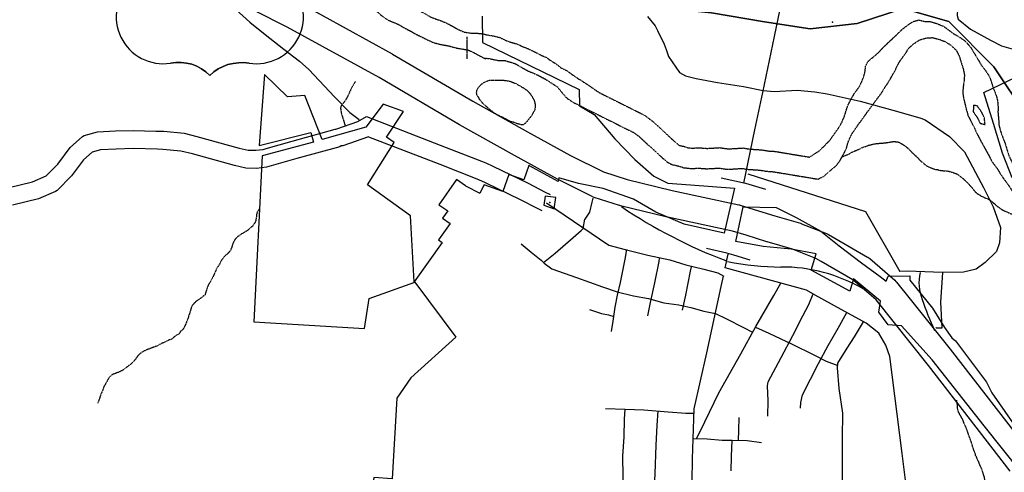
# Model space of a CAD drawing. Header units: feet. Extents: x -1605449 to -1594075, y -1717250 to -1708479.
# Tile 38 of 97: x -1599189 to -1598282, y -1714390 to -1713973. Entities that reach past the tile are written whole.
import ezdxf

# ---------------------------------------------------------------- set-up
doc = ezdxf.new("R2010")
doc.units = ezdxf.units.FT
doc.header["$MEASUREMENT"] = 0
doc.linetypes.add('rr2', pattern=[0])
doc.linetypes.add('stream', pattern=[1.4, 0.7, -0.1, 0.1, -0.1, 0.1, -0.1, 0.1, -0.1])
for name, color, linetype in [('61', 7, 'Continuous'), ('62', 7, 'Continuous'), ('INCORPORATED', 4, 'Continuous'), ('RAILROAD', 1, 'rr2'), ('RAMPS', 7, 'Continuous'), ('RT-MKR', 7, 'Continuous'), ('STATE_FEDERAL-RT', 2, 'Continuous'), ('STREET-RURAL', 14, 'Continuous'), ('STREET-URBAN', 15, 'Continuous'), ('TWP-RD', 6, 'Continuous'), ('WATERWAY', 14, 'stream')]:
    doc.layers.add(name, color=color, linetype=linetype)

# ---------------------------------------------------------------- blocks, each defined once
blk = doc.blocks.new('US2  _')
at = {"layer": '61', "color": 0, "linetype": 'Continuous'}
blk.add_lwpolyline([(-564.7, 887.9), (-873.8, 578.8), (-873.9, 578.7, -0.432186), (-706.6, -9.8), (-706.3, -10.1, 0.738096), (-328.5, -789.2), (-328.4, -790, -0.260744), (49.1, -908), (49.8, -907.9, -0.243707), (427.4, -789.9), (427.6, -789.2, 0.738096), (805.3, -10.1), (805.6, -9.8, -0.432186), (972.9, 578.7), (972.8, 578.8), (663.7, 887.9), (663.3, 888.5, -0.346154), (50, 888.5), (49, 888.5, -0.346154), (-564.2, 888.5)], format="xyb", close=True, dxfattribs=at)
at = {"layer": '61', "color": 0}
blk.add_point((56.9, 82.1), dxfattribs=at)
at = {"layer": '62', "color": 0, "linetype": 'Continuous'}
for p, q in [((-564.7, 887.9), (-873.8, 578.8)), ((972.8, 578.8), (663.7, 887.9))]:
    blk.add_line(p, q, dxfattribs=at)
for centre, radius, start, end in [((-257.6, 1278.3), 496, 231.81301, 308.18697), ((356.6, 1278.3), 496, 231.81301, 308.18697), ((-1067.1, 205.8), 420, 329.11751, 62.61081), ((1166.1, 205.8), 420, 117.38919, 210.88249), ((-397.3, -341.4), 453, 133.00455, 278.72816), ((496.3, -341.4), 453, 261.27184, 46.99545), ((-245, -1186.3), 405, 43.41772, 101.87423), ((352.5, -1213.3), 430, 79.96126, 134.74679)]:
    blk.add_arc(centre, radius, start, end, dxfattribs=at)

msp = doc.modelspace()

# ---------------------------------------------------------------- linework, layer by layer
at = {"layer": 'INCORPORATED'}
for p, q in [((-1598778.51, -1714126), (-1598765.06, -1714132.65)), ((-1598787.4, -1714265.35), (-1598828.88, -1714302.89))]:
    msp.add_line(p, q, dxfattribs=at)
at = {"layer": 'INCORPORATED', "flags": 128}
for points in [[(-1598762.94, -1713969.59), (-1598762.78, -1713993.93), (-1598673.61, -1714037.03), (-1598673.52, -1714052.2), (-1598659.98, -1714060.12), (-1598640.86, -1714082.67), (-1598622.6, -1714101.72), (-1598605.02, -1714116.95), (-1598592, -1714123.53), (-1598571.34, -1714125.07), (-1598530.53, -1714128.17), (-1598540.05, -1714169.53), (-1598576.94, -1714161.28), (-1598603.15, -1714150.12), (-1598623.54, -1714138.24), (-1598651.73, -1714128.26), (-1598674.4, -1714123.9), (-1598692.58, -1714118.52), (-1598693.03, -1714122.1), (-1598693.03, -1714122.1), (-1598719.96, -1714107.08), (-1598719.96, -1714107.08), (-1598724.78, -1714120.55), (-1598724.78, -1714120.55), (-1598738.51, -1714115.63), (-1598738.51, -1714115.63), (-1598744.13, -1714131.32), (-1598744.13, -1714131.32), (-1598761.36, -1714125.15), (-1598761.36, -1714125.15), (-1598765.06, -1714132.65)], [(-1598274.85, -1714118.53), (-1598283.73, -1714095.77), (-1598292.05, -1714068.58), (-1598301.17, -1714039.78), (-1598301.17, -1714039.78), (-1598249.28, -1714015.04)], [(-1598778.51, -1714126), (-1598778.51, -1714126), (-1598786.69, -1714120.25), (-1598786.69, -1714120.25), (-1598802.89, -1714143.32), (-1598802.89, -1714143.32), (-1598794.71, -1714149.07), (-1598794.71, -1714149.07), (-1598799.5, -1714155.89), (-1598799.5, -1714155.89), (-1598792.68, -1714160.68), (-1598792.68, -1714160.68), (-1598803.21, -1714175.68), (-1598803.21, -1714175.68), (-1598799.8, -1714178.08), (-1598799.8, -1714178.08), (-1598825.58, -1714214.54), (-1598829.05, -1714153.58), (-1598868.68, -1714125.16), (-1598844.06, -1714086), (-1598851.08, -1714081.04), (-1598835.48, -1714057.26), (-1598854.18, -1714050.68), (-1598870.35, -1714071.99), (-1598910.36, -1714083.1), (-1598910.36, -1714083.1), (-1598926.3, -1714042.67), (-1598942.44, -1714043.95), (-1598963.38, -1714023.24), (-1598968.47, -1714088.8), (-1598920.93, -1714076.65), (-1598918.41, -1714085.79), (-1598965.6, -1714098.18), (-1598965.6, -1714098.18), (-1598973.21, -1714251.22), (-1598973.21, -1714251.22), (-1598871.52, -1714257.56), (-1598867.03, -1714229.86), (-1598825.15, -1714214.73), (-1598825.15, -1714214.73), (-1598787.4, -1714265.35)], [(-1598233.16, -1714431.96), (-1598300.59, -1714347.36), (-1598348.53, -1714286.3), (-1598348.53, -1714286.3), (-1598376.74, -1714254.96), (-1598376.74, -1714254.96), (-1598389.22, -1714254.17), (-1598389.22, -1714254.17), (-1598397.76, -1714242.35), (-1598397.76, -1714242.35), (-1598396.22, -1714232.27), (-1598421.19, -1714211.69), (-1598424.47, -1714223.08), (-1598460.17, -1714203.59), (-1598455.57, -1714188.7), (-1598478.57, -1714184.32), (-1598504.18, -1714181.91), (-1598529.56, -1714177.31), (-1598522.73, -1714145.22), (-1598522.73, -1714145.22), (-1598492.23, -1714146.02), (-1598473.85, -1714155.25), (-1598451.29, -1714167.62), (-1598434.38, -1714181.19), (-1598413.8, -1714196.91), (-1598396.56, -1714209.47), (-1598391.04, -1714213.77), (-1598391.04, -1714213.77), (-1598389.07, -1714209.26), (-1598369.15, -1714208.81), (-1598369.15, -1714208.81), (-1598369.23, -1714213.04), (-1598348.31, -1714238.87), (-1598337.29, -1714256.65), (-1598330.36, -1714266.18), (-1598330.36, -1714266.18), (-1598327.04, -1714268.86), (-1598298.58, -1714306.91), (-1598293.6, -1714316.72), (-1598274.49, -1714344.02)], [(-1598828.88, -1714302.89), (-1598828.88, -1714302.89), (-1598841.61, -1714321.64), (-1598841.61, -1714321.64), (-1598845.9, -1714396.22), (-1598845.9, -1714396.22), (-1598862.92, -1714394.8), (-1598869.96, -1714438.17), (-1598869.96, -1714438.17), (-1598863.29, -1714438.31), (-1598852.72, -1714444.76), (-1598853.08, -1714465.19), (-1598853.08, -1714465.19), (-1598855.62, -1714538.56), (-1598826.32, -1714538.54), (-1598822.14, -1714461.15), (-1598806.04, -1714452.88), (-1598805.32, -1714462.04), (-1598791.34, -1714461.45), (-1598788.18, -1714541.81)]]:
    msp.add_lwpolyline(points, dxfattribs=at)
msp.add_lwpolyline([(-1598706.12, -1714143.82), (-1598696.65, -1714147.24), (-1598696.65, -1714147.24), (-1598695.34, -1714136.74), (-1598695.34, -1714136.74), (-1598705.07, -1714135.46), (-1598705.07, -1714135.46), (-1598706.12, -1714143.82)], close=True, dxfattribs=at)
at = {"layer": 'INCORPORATED', "color": 1}
msp.add_point((-1598700.86, -1714141.35), dxfattribs=at)
at = {"layer": 'RAILROAD', "ltscale": 0.333, "flags": 128}
for points in [[(-1596355.9, -1716922.27), (-1596368.94, -1716765.51), (-1596378.43, -1716720.27), (-1596387.42, -1716678.38), (-1596386.76, -1716633.64), (-1596363.27, -1716591.24), (-1596323.8, -1716548.51), (-1596289.5, -1716504.11), (-1596273.84, -1716462.38), (-1596268.35, -1716420.65), (-1596266.01, -1716378.08), (-1596265.85, -1716335.85), (-1596278.67, -1716294.12), (-1596298.49, -1716251.39), (-1596329.63, -1716206.82), (-1596359.28, -1716163.09), (-1596388.75, -1716120.69), (-1596412.57, -1716074.95), (-1596441.55, -1716031.05), (-1596467.03, -1715989.32), (-1596498.17, -1715943.92), (-1596522.65, -1715901.85), (-1596549.8, -1715859.96), (-1596582.27, -1715818.23), (-1596606.26, -1715774.16), (-1596634.07, -1715730.93), (-1596665.38, -1715687.36), (-1596708.84, -1715654.98), (-1596751.81, -1715634.78), (-1596801.41, -1715622.04), (-1596801.42, -1715622.04), (-1596812.06, -1715619.37), (-1596854.41, -1715609.68), (-1596896.33, -1715596.16), (-1596938.41, -1715580.29), (-1596980.82, -1715556.41), (-1597023.4, -1715535.36), (-1597065.48, -1715511.99), (-1597110.06, -1715488.77), (-1597151.81, -1715461.72), (-1597194.05, -1715439.17), (-1597237.13, -1715420.97), (-1597280.05, -1715395.76), (-1597322.29, -1715373.71), (-1597366.71, -1715348.32), (-1597409.12, -1715314.26), (-1597451.86, -1715278.51), (-1597489.27, -1715235.76), (-1597517.82, -1715193.85), (-1597542.21, -1715150.76), (-1597563.24, -1715106.84), (-1597582.45, -1715061.91), (-1597608.66, -1715018.82), (-1597636.05, -1714976.74), (-1597678.46, -1714937.33), (-1597721.71, -1714914.95), (-1597765.62, -1714887.73), (-1597810.04, -1714866.01), (-1597856.62, -1714834.12), (-1597899.37, -1714790.86), (-1597918.74, -1714747.95), (-1597934.1, -1714706.2), (-1597957.48, -1714663.44), (-1597977.68, -1714620.86), (-1597995.21, -1714577.27), (-1598016.42, -1714532.68), (-1598036.29, -1714488.59), (-1598057.16, -1714446.67), (-1598077.21, -1714401.91), (-1598099.24, -1714359.16), (-1598117.11, -1714316.24), (-1598135.81, -1714273.99), (-1598155.68, -1714230.74), (-1598176.56, -1714188.82), (-1598205.77, -1714146.06), (-1598229.82, -1714103.48), (-1598262.05, -1714060.9), (-1598291.77, -1714016.31), (-1598333.18, -1713974.56), (-1598375.42, -1713962.36), (-1598417.67, -1713976.39), (-1598460.92, -1713981.06), (-1598503, -1713974.72), (-1598551.92, -1713966.54), (-1598597.84, -1713961.86), (-1598640.59, -1713952.51), (-1598682.33, -1713938.98), (-1598724.08, -1713928.29), (-1598767.99, -1713909.42), (-1598811.74, -1713890.55), (-1598855.32, -1713850.64), (-1598887.71, -1713806.71), (-1598921.45, -1713763.46), (-1598953.34, -1713720.87), (-1598990.24, -1713676.28), (-1599019.3, -1713633.7), (-1599050.86, -1713589.61), (-1599071.56, -1713546.37), (-1599071.56, -1713546.37), (-1599095.08, -1713503.22), (-1599111.45, -1713460.75), (-1599130.67, -1713409.63), (-1599149.89, -1713367.33), (-1599166.59, -1713323.7), (-1599179.29, -1713281.4), (-1599215.22, -1713235.93), (-1599263.18, -1713191.97), (-1599306.46, -1713150), (-1599336.7, -1713106.87), (-1599364.6, -1713064.74), (-1599382.15, -1713015.27), (-1599401.37, -1712972.31), (-1599418.08, -1712927.51), (-1599441.47, -1712884.38), (-1599465.03, -1712839.91), (-1599494.94, -1712791.95), (-1599515.66, -1712749.65), (-1599538.39, -1712706.02), (-1599565.29, -1712663.55), (-1599581.83, -1712620.42), (-1599595.7, -1712577.79), (-1599606.9, -1712535.49), (-1599623.6, -1712492.52), (-1599637.14, -1712446.56), (-1599647.17, -1712402.76), (-1599658.53, -1712355.97), (-1599670.39, -1712310.17), (-1599686.1, -1712266.87), (-1599696.12, -1712223.91), (-1599714, -1712180.77), (-1599724.7, -1712137.48), (-1599744.13, -1712099.77), (-1599744.13, -1712099.77), (-1599756.82, -1712070.75), (-1599770.36, -1712028.56), (-1599777.88, -1711985.86), (-1599786.71, -1711941.67), (-1599794.55, -1711894.81), (-1599798.05, -1711851.45), (-1599802.88, -1711806.08), (-1599808.89, -1711763.06), (-1599815.89, -1711721.36), (-1599823.89, -1711677.33), (-1599836.23, -1711633.64), (-1599840.9, -1711591.28), (-1599844.9, -1711548.92), (-1599855.24, -1711506.89), (-1599873.41, -1711461.03), (-1599897.58, -1711418.5), (-1599930.76, -1711372.14), (-1599962.44, -1711328.44), (-1599995.95, -1711284.58), (-1600028.13, -1711240.05), (-1600063.48, -1711196.69), (-1600097.32, -1711153.5), (-1600134.5, -1711107.97), (-1600168.68, -1711064.44), (-1600201.86, -1711021.41), (-1600235.87, -1710979.22), (-1600263.21, -1710931.52), (-1600289.05, -1710887.33), (-1600305.23, -1710842.97), (-1600322.57, -1710799.1), (-1600337.4, -1710757.41), (-1600341.74, -1710712.21), (-1600355.08, -1710668.35), (-1600365.25, -1710625.16), (-1600373.08, -1710582.13), (-1600381.75, -1710540.44), (-1600390.26, -1710498.41), (-1600400.59, -1710452.38), (-1600415.1, -1710407.02), (-1600430.6, -1710365.32), (-1600449.28, -1710323.46), (-1600476.12, -1710280.77), (-1600768.54, -1709770.43), (-1600768.54, -1709770.43), (-1600861.62, -1709602.94), (-1600888.56, -1709560.2), (-1600915.16, -1709517.13), (-1600938.94, -1709474.55), (-1600969.04, -1709426.3), (-1600989.82, -1709381.9), (-1601012.6, -1709335.98), (-1601038.21, -1709292.58), (-1601079.28, -1709249.17), (-1601123.35, -1709219.62), (-1601165.42, -1709194.58), (-1601185.7, -1709183.06)], [(-1599071.56, -1713546.37), (-1599050.86, -1713589.61), (-1599019.3, -1713633.7), (-1598990.24, -1713676.28), (-1598953.34, -1713720.87), (-1598921.45, -1713763.46), (-1598887.71, -1713806.71), (-1598855.32, -1713850.64), (-1598811.74, -1713890.55), (-1598767.99, -1713909.42), (-1598724.08, -1713928.29), (-1598682.33, -1713938.98), (-1598640.59, -1713952.51), (-1598597.84, -1713961.86), (-1598551.92, -1713966.54), (-1598503, -1713974.72), (-1598460.92, -1713981.06), (-1598417.67, -1713976.39), (-1598375.42, -1713962.36), (-1598333.18, -1713974.56), (-1598291.77, -1714016.31), (-1598262.05, -1714060.9), (-1598229.82, -1714103.48), (-1598205.77, -1714146.06), (-1598176.56, -1714188.82), (-1598155.68, -1714230.74), (-1598135.81, -1714273.99), (-1598117.11, -1714316.24), (-1598099.24, -1714359.16), (-1598077.21, -1714401.91), (-1598057.16, -1714446.67), (-1598036.29, -1714488.59), (-1598016.42, -1714532.68), (-1597995.21, -1714577.27), (-1597977.68, -1714620.86), (-1597957.48, -1714663.44), (-1597934.1, -1714706.2), (-1597918.74, -1714747.95), (-1597899.37, -1714790.86), (-1597856.62, -1714834.12), (-1597810.04, -1714866.01), (-1597765.62, -1714887.73), (-1597721.71, -1714914.95), (-1597678.46, -1714937.33), (-1597636.05, -1714976.74), (-1597608.66, -1715018.82), (-1597582.45, -1715061.91), (-1597563.24, -1715106.84), (-1597542.21, -1715150.76), (-1597517.82, -1715193.85), (-1597489.27, -1715235.76), (-1597451.86, -1715278.51), (-1597409.12, -1715314.26), (-1597366.71, -1715348.32), (-1597322.29, -1715373.71), (-1597280.05, -1715395.76), (-1597237.13, -1715420.97), (-1597194.05, -1715439.17), (-1597151.81, -1715461.72), (-1597110.06, -1715488.77), (-1597065.48, -1715511.99), (-1597023.4, -1715535.36), (-1596980.82, -1715556.41), (-1596938.41, -1715580.29), (-1596896.33, -1715596.16), (-1596854.41, -1715609.68), (-1596812.06, -1715619.37), (-1596801.42, -1715622.04)], [(-1599071.56, -1713546.37), (-1599050.86, -1713589.61), (-1599019.3, -1713633.7), (-1598990.24, -1713676.28), (-1598953.34, -1713720.87), (-1598921.45, -1713763.46), (-1598887.71, -1713806.71), (-1598855.32, -1713850.64), (-1598811.74, -1713890.55), (-1598767.99, -1713909.42), (-1598724.08, -1713928.29), (-1598682.33, -1713938.98), (-1598640.59, -1713952.51), (-1598597.84, -1713961.86), (-1598551.92, -1713966.54), (-1598503, -1713974.72), (-1598460.92, -1713981.06), (-1598417.67, -1713976.39), (-1598375.42, -1713962.36), (-1598333.18, -1713974.56), (-1598291.77, -1714016.31), (-1598262.05, -1714060.9), (-1598229.82, -1714103.48), (-1598205.77, -1714146.06), (-1598176.56, -1714188.82), (-1598155.68, -1714230.74), (-1598135.81, -1714273.99), (-1598117.11, -1714316.24), (-1598099.24, -1714359.16), (-1598077.21, -1714401.91), (-1598057.16, -1714446.67), (-1598036.29, -1714488.59), (-1598016.42, -1714532.68), (-1597995.21, -1714577.27), (-1597977.68, -1714620.86), (-1597957.48, -1714663.44), (-1597934.1, -1714706.2), (-1597918.74, -1714747.95), (-1597899.37, -1714790.86), (-1597856.62, -1714834.12), (-1597810.04, -1714866.01), (-1597765.62, -1714887.73), (-1597721.71, -1714914.95), (-1597678.46, -1714937.33), (-1597636.05, -1714976.74), (-1597608.66, -1715018.82), (-1597582.45, -1715061.91), (-1597563.24, -1715106.84), (-1597542.21, -1715150.76), (-1597517.82, -1715193.85), (-1597489.27, -1715235.76), (-1597451.86, -1715278.51), (-1597409.12, -1715314.26), (-1597366.71, -1715348.32), (-1597322.29, -1715373.71), (-1597280.05, -1715395.76), (-1597237.13, -1715420.97), (-1597194.05, -1715439.17), (-1597151.81, -1715461.72), (-1597110.06, -1715488.77), (-1597065.48, -1715511.99), (-1597023.4, -1715535.36), (-1596980.82, -1715556.41), (-1596938.41, -1715580.29), (-1596896.33, -1715596.16), (-1596854.41, -1715609.68), (-1596812.06, -1715619.37), (-1596801.42, -1715622.04)], [(-1599071.56, -1713546.37), (-1599050.86, -1713589.61), (-1599019.3, -1713633.7), (-1598990.24, -1713676.28), (-1598953.34, -1713720.87), (-1598921.45, -1713763.46), (-1598887.71, -1713806.71), (-1598855.32, -1713850.64), (-1598811.74, -1713890.55), (-1598767.99, -1713909.42), (-1598724.08, -1713928.29), (-1598682.33, -1713938.98), (-1598640.59, -1713952.51), (-1598597.84, -1713961.86), (-1598551.92, -1713966.54), (-1598503, -1713974.72), (-1598460.92, -1713981.06), (-1598417.67, -1713976.39), (-1598375.42, -1713962.36), (-1598333.18, -1713974.56), (-1598291.77, -1714016.31), (-1598262.05, -1714060.9), (-1598229.82, -1714103.48), (-1598205.77, -1714146.06), (-1598176.56, -1714188.82), (-1598155.68, -1714230.74), (-1598135.81, -1714273.99), (-1598117.11, -1714316.24), (-1598099.24, -1714359.16), (-1598077.21, -1714401.91), (-1598057.16, -1714446.67), (-1598036.29, -1714488.59), (-1598016.42, -1714532.68), (-1597995.21, -1714577.27), (-1597977.68, -1714620.86), (-1597957.48, -1714663.44), (-1597934.1, -1714706.2), (-1597918.74, -1714747.95), (-1597899.37, -1714790.86), (-1597856.62, -1714834.12), (-1597810.04, -1714866.01), (-1597765.62, -1714887.73), (-1597721.71, -1714914.95), (-1597678.46, -1714937.33), (-1597636.05, -1714976.74), (-1597608.66, -1715018.82), (-1597582.45, -1715061.91), (-1597563.24, -1715106.84), (-1597542.21, -1715150.76), (-1597517.82, -1715193.85), (-1597489.27, -1715235.76), (-1597451.86, -1715278.51), (-1597409.12, -1715314.26), (-1597366.71, -1715348.32), (-1597322.29, -1715373.71), (-1597280.05, -1715395.76), (-1597237.13, -1715420.97), (-1597194.05, -1715439.17), (-1597151.81, -1715461.72), (-1597110.06, -1715488.77), (-1597065.48, -1715511.99), (-1597023.4, -1715535.36), (-1596980.82, -1715556.41), (-1596938.41, -1715580.29), (-1596896.33, -1715596.16), (-1596854.41, -1715609.68), (-1596812.06, -1715619.37), (-1596801.42, -1715622.04)], [(-1599071.56, -1713546.37), (-1599050.86, -1713589.61), (-1599019.3, -1713633.7), (-1598990.24, -1713676.28), (-1598953.34, -1713720.87), (-1598921.45, -1713763.46), (-1598887.71, -1713806.71), (-1598855.32, -1713850.64), (-1598811.74, -1713890.55), (-1598767.99, -1713909.42), (-1598724.08, -1713928.29), (-1598682.33, -1713938.98), (-1598640.59, -1713952.51), (-1598597.84, -1713961.86), (-1598551.92, -1713966.54), (-1598503, -1713974.72), (-1598460.92, -1713981.06), (-1598417.67, -1713976.39), (-1598375.42, -1713962.36), (-1598333.18, -1713974.56), (-1598291.77, -1714016.31), (-1598262.05, -1714060.9), (-1598229.82, -1714103.48), (-1598205.77, -1714146.06), (-1598176.56, -1714188.82), (-1598155.68, -1714230.74), (-1598135.81, -1714273.99), (-1598117.11, -1714316.24), (-1598099.24, -1714359.16), (-1598077.21, -1714401.91), (-1598057.16, -1714446.67), (-1598036.29, -1714488.59), (-1598016.42, -1714532.68), (-1597995.21, -1714577.27), (-1597977.68, -1714620.86), (-1597957.48, -1714663.44), (-1597934.1, -1714706.2), (-1597918.74, -1714747.95), (-1597899.37, -1714790.86), (-1597856.62, -1714834.12), (-1597810.04, -1714866.01), (-1597765.62, -1714887.73), (-1597721.71, -1714914.95), (-1597678.46, -1714937.33), (-1597636.05, -1714976.74), (-1597608.66, -1715018.82), (-1597582.45, -1715061.91), (-1597563.24, -1715106.84), (-1597542.21, -1715150.76), (-1597517.82, -1715193.85), (-1597489.27, -1715235.76), (-1597451.86, -1715278.51), (-1597409.12, -1715314.26), (-1597366.71, -1715348.32), (-1597322.29, -1715373.71), (-1597280.05, -1715395.76), (-1597237.13, -1715420.97), (-1597194.05, -1715439.17), (-1597151.81, -1715461.72), (-1597110.06, -1715488.77), (-1597065.48, -1715511.99), (-1597023.4, -1715535.36), (-1596980.82, -1715556.41), (-1596938.41, -1715580.29), (-1596896.33, -1715596.16), (-1596854.41, -1715609.68), (-1596812.06, -1715619.37), (-1596801.42, -1715622.04)], [(-1598640.59, -1713952.51), (-1598597.84, -1713961.86), (-1598551.92, -1713966.54), (-1598503, -1713974.72), (-1598460.92, -1713981.06), (-1598417.67, -1713976.39), (-1598375.42, -1713962.36), (-1598333.18, -1713974.56), (-1598291.77, -1714016.31), (-1598262.05, -1714060.9), (-1598229.82, -1714103.48), (-1598205.77, -1714146.06), (-1598176.56, -1714188.82), (-1598155.68, -1714230.74), (-1598135.81, -1714273.99), (-1598120.64, -1714308.27)]]:
    msp.add_lwpolyline(points, dxfattribs=at)
at = {"layer": 'RAMPS', "color": 7, "linetype": 'Continuous', "const_width": 0.000833}
msp.add_lwpolyline([(-1598618.52, -1714122.45), (-1598576.63, -1714118.51), (-1598552.98, -1714114.56), (-1598519.96, -1714114.56)], dxfattribs=at)
at = {"layer": 'RAMPS', "color": 7, "linetype": 'Continuous'}
for centre, radius, start, end in [((-1598374.6, -1713760.42), 464.42, 235.92784, 249.30902), ((-1598484.38, -1713916.41), 284.41, 259.2951, 269.28448), ((-1598487.06, -1714350.16), 149.36, 59.85004, 90.33326), ((-1598318.42, -1714215.06), 42.38, 167.61904, 201.53127), ((-1598085.39, -1714139.11), 287.4, 198.56471, 204.69726)]:
    msp.add_arc(centre, radius, start, end, dxfattribs=at)
at = {"layer": 'STATE_FEDERAL-RT', "flags": 128}
for points in [[(-1598493.93, -1713988.22), (-1598477.76, -1713910.74)], [(-1598276.7, -1714388.93), (-1598352.1, -1714291.48), (-1598400.24, -1714231.17), (-1598421.58, -1714212.68), (-1598450.78, -1714195.73), (-1598450.78, -1714195.73), (-1598450.81, -1714195.72), (-1598455.8, -1714192.82), (-1598477.39, -1714184.36), (-1598500.51, -1714177.68), (-1598500.65, -1714177.62), (-1598500.76, -1714177.6), (-1598520.05, -1714171.57), (-1598520.05, -1714171.57), (-1598532.37, -1714167.73), (-1598593.65, -1714154.51), (-1598593.77, -1714154.47), (-1598593.94, -1714154.45), (-1598635.76, -1714144.39), (-1598636.24, -1714144.2), (-1598636.7, -1714144.13), (-1598659.87, -1714136.61), (-1598661.32, -1714135.97), (-1598661.61, -1714135.9), (-1598693.16, -1714120.1), (-1598693.57, -1714119.88), (-1598693.59, -1714119.88), (-1598733.33, -1714097.97), (-1598733.39, -1714097.94), (-1598733.39, -1714097.94), (-1598783.82, -1714069.76), (-1598783.97, -1714069.68), (-1598784.05, -1714069.63), (-1598858.05, -1714026.2), (-1598942.53, -1713979.61), (-1599061.18, -1713919.32)], [(-1598930.65, -1713957.61), (-1598845.83, -1714004.39), (-1598845.62, -1714004.51), (-1598845.54, -1714004.56), (-1598771.52, -1714048), (-1598721.22, -1714076.1), (-1598681.74, -1714097.87), (-1598651.26, -1714113.12), (-1598629.45, -1714120.2), (-1598588.22, -1714130.11), (-1598526.55, -1714143.41), (-1598526.03, -1714143.61), (-1598525.46, -1714143.7), (-1598512.6, -1714147.71), (-1598512.6, -1714147.71), (-1598493.42, -1714153.7), (-1598469.9, -1714160.51), (-1598469.2, -1714160.8), (-1598468.81, -1714160.88), (-1598445.79, -1714169.89), (-1598444.1, -1714170.7), (-1598444.08, -1714170.72), (-1598438.28, -1714174.08), (-1598438.28, -1714174.08), (-1598438.26, -1714174.09), (-1598408.03, -1714191.63), (-1598408.03, -1714191.63), (-1598408.02, -1714191.64), (-1598408.01, -1714191.65), (-1598408, -1714191.66), (-1598406.09, -1714193.01), (-1598383, -1714213.03), (-1598382.19, -1714214.02), (-1598381.42, -1714214.68), (-1598368.85, -1714230.43), (-1598332.09, -1714276.49), (-1598256.91, -1714373.66)], [(-1598504.7, -1714039.87), (-1598493.93, -1713988.22)], [(-1598511.89, -1714074.31), (-1598504.7, -1714039.87)], [(-1598522.15, -1714123.49), (-1598511.89, -1714074.31)], [(-1598543.03, -1714118.54), (-1598520.68, -1714123.36), (-1598502.16, -1714129.15)], [(-1598516.1, -1714194.64), (-1598531.16, -1714189.93), (-1598531.16, -1714189.93), (-1598537.68, -1714187.89), (-1598556.49, -1714183.84)], [(-1598539.22, -1714201.56), (-1598536.44, -1714188.82)], [(-1598464.22, -1714222.02), (-1598539.22, -1714201.56)], [(-1598432.3, -1714239.97), (-1598456.3, -1714226.69), (-1598464.22, -1714222.02)], [(-1598376.36, -1714372.62), (-1598387.54, -1714283.17), (-1598391.24, -1714272.9), (-1598397.79, -1714261.86), (-1598409.47, -1714252.59), (-1598432.3, -1714239.97)], [(-1598366.5, -1714451.55), (-1598376.36, -1714372.62)]]:
    msp.add_lwpolyline(points, dxfattribs=at)
at = {"layer": 'STREET-RURAL'}
for points in [[(-1598997.82, -1713952.22), (-1598993.01, -1713960.63), (-1598976.89, -1713975.02), (-1598962.79, -1713986.43), (-1598945.84, -1713999.98), (-1598931.25, -1714010.88), (-1598922.68, -1714018.65), (-1598913.09, -1714028.93), (-1598898.97, -1714044), (-1598885.01, -1714058.24), (-1598876.49, -1714064.75)], [(-1598661.25, -1714137.47), (-1598662.05, -1714140.93), (-1598664.18, -1714150.33), (-1598668.58, -1714156.56)]]:
    msp.add_lwpolyline(points, dxfattribs=at)
at = {"layer": 'STREET-URBAN'}
msp.add_line((-1598410.07, -1714149.55), (-1598378.49, -1714204.86), dxfattribs=at)
for points in [[(-1598482.38, -1713932.85), (-1598467.74, -1713935.63), (-1598440.74, -1713940.51), (-1598416.9, -1713945.8), (-1598404.32, -1713948.01), (-1598382.5, -1713952.18), (-1598365.55, -1713955.63), (-1598334.33, -1713962.08), (-1598325.28, -1713963.38), (-1598325.66, -1713968.89), (-1598324.58, -1713972.37), (-1598313.18, -1713981.46), (-1598294.74, -1713991.71), (-1598284.77, -1713996.82), (-1598271.98, -1714000.7), (-1598262.45, -1714001.15), (-1598254.58, -1714001.8), (-1598248.87, -1714003.17), (-1598239.38, -1714009.13), (-1598223.14, -1714025.44), (-1598213.57, -1714035.07), (-1598195.15, -1714051.5), (-1598184.21, -1714062.76), (-1598175.23, -1714068.4)], [(-1598610.92, -1713969.79), (-1598603.75, -1713978.36), (-1598601.62, -1713982.67), (-1598595.41, -1713995.44), (-1598593.62, -1714000.35), (-1598591.33, -1714006.61), (-1598581.4, -1714021.38), (-1598575.87, -1714024.47), (-1598566.1, -1714026.87), (-1598546.39, -1714030.79), (-1598522.35, -1714034.43), (-1598504.29, -1714037.91)], [(-1598504.29, -1714037.91), (-1598494.21, -1714039.06), (-1598472.83, -1714037.79), (-1598456.75, -1714039.3), (-1598445.35, -1714041.07), (-1598414.94, -1714047.98), (-1598381.32, -1714056.98), (-1598359.12, -1714063.55), (-1598355.08, -1714064.97), (-1598332.54, -1714080.39), (-1598318.72, -1714094.64), (-1598301.19, -1714127.53), (-1598292.48, -1714145.4), (-1598285.75, -1714164.47), (-1598286.65, -1714178.52), (-1598289.34, -1714186.43), (-1598299.68, -1714196.49), (-1598308.08, -1714202.84), (-1598319.91, -1714205.42), (-1598339.51, -1714205.89), (-1598371.26, -1714204.62), (-1598378.49, -1714204.86)], [(-1598518.43, -1714114.85), (-1598410.07, -1714149.55)], [(-1598703.74, -1714141.56), (-1598646.42, -1714180.8), (-1598631.3, -1714184.63), (-1598610.47, -1714189.82), (-1598590.32, -1714194.2), (-1598575.35, -1714198.86), (-1598558.89, -1714202.65), (-1598546.12, -1714206.02), (-1598540.38, -1714209.09)], [(-1598706.56, -1714196.6), (-1598695.9, -1714188.12), (-1598679.35, -1714173.54), (-1598671.82, -1714167.03), (-1598670.19, -1714165.32), (-1598668.58, -1714156.56)], [(-1598727.17, -1714179.31), (-1598718.03, -1714187.01), (-1598708.73, -1714194.37), (-1598706.02, -1714197.16), (-1598698.92, -1714202.39), (-1598676.08, -1714210.53), (-1598652.24, -1714219.15), (-1598638.64, -1714223.76), (-1598623.55, -1714227.52), (-1598609.99, -1714229.97), (-1598595.74, -1714233.74), (-1598581.85, -1714235.68), (-1598570.79, -1714238.17), (-1598559.05, -1714241.48), (-1598548.24, -1714243.7)], [(-1598643.98, -1714260.36), (-1598642.36, -1714250.64), (-1598640.48, -1714237.91), (-1598638.56, -1714226.68), (-1598635.81, -1714215.1), (-1598631.46, -1714193.64), (-1598629.92, -1714184.53)], [(-1598610.56, -1714245.9), (-1598608, -1714233.49), (-1598604.06, -1714215.53), (-1598600.17, -1714195.75), (-1598599.6, -1714192.77)], [(-1598578.44, -1714240.48), (-1598575.58, -1714226.73), (-1598571.06, -1714204.76), (-1598570.18, -1714200.7)], [(-1598575.39, -1714584.38), (-1598574.93, -1714567.15), (-1598573.79, -1714550.98), (-1598572.37, -1714511.25), (-1598571.95, -1714482.92), (-1598571.21, -1714431.89), (-1598569.71, -1714398.61), (-1598569.25, -1714377.77), (-1598567.89, -1714331.64), (-1598556.08, -1714279.94), (-1598542.85, -1714218.84), (-1598540.81, -1714209.25)], [(-1598339.31, -1714256.8), (-1598340.5, -1714233.1), (-1598338.84, -1714205.87)], [(-1598565.53, -1714359.1), (-1598558.09, -1714343.67), (-1598544.99, -1714316.89), (-1598524.86, -1714280.82), (-1598511.07, -1714255.71), (-1598494.5, -1714227.04), (-1598488.1, -1714215.71)], [(-1598499.91, -1714338.19), (-1598499.79, -1714324.32), (-1598500.19, -1714310.3), (-1598499.58, -1714306.62), (-1598487.58, -1714284.38), (-1598476.88, -1714263.99), (-1598467.67, -1714245.87), (-1598462.31, -1714235.36), (-1598458.19, -1714225.58)], [(-1598664.15, -1714240.13), (-1598653.21, -1714243.55), (-1598646.83, -1714244.9), (-1598641.72, -1714246.35)], [(-1598548.24, -1714243.7), (-1598537.9, -1714248.47), (-1598522.41, -1714256.56), (-1598513.98, -1714260.99)], [(-1598469.97, -1714331.01), (-1598469.72, -1714325.66), (-1598467.99, -1714318.78), (-1598453.43, -1714289.65), (-1598444.51, -1714273.3), (-1598435.25, -1714257.28), (-1598427.07, -1714242.86)], [(-1598511.45, -1714256.4), (-1598498.96, -1714261.69), (-1598477.59, -1714272.02), (-1598457.57, -1714281.7), (-1598446.29, -1714287.53), (-1598435.62, -1714291.58)], [(-1598433.8, -1714504.97), (-1598432.06, -1714467.32), (-1598431.32, -1714409.02), (-1598431.13, -1714358.42), (-1598430.82, -1714335.7), (-1598434.2, -1714312.88), (-1598435.84, -1714293.7), (-1598435.4, -1714289.52), (-1598426.77, -1714275.68), (-1598420.26, -1714265.22), (-1598411.75, -1714251.33)], [(-1598345.15, -1714256.72), (-1598344.98, -1714256.84), (-1598339.31, -1714256.8)], [(-1598698.69, -1714467.92), (-1598695.12, -1714461.51), (-1598688.35, -1714456.89), (-1598663.81, -1714445.79), (-1598648.4, -1714438.52), (-1598639.82, -1714432.2), (-1598634.95, -1714423.77), (-1598633.1, -1714414.05), (-1598633.25, -1714393.85), (-1598633.55, -1714375.32), (-1598632.34, -1714357.26), (-1598631.93, -1714341.05), (-1598631.41, -1714331.86)], [(-1598649.45, -1714331.16), (-1598631.41, -1714331.86), (-1598614.2, -1714332.58), (-1598591.8, -1714334.21), (-1598575.58, -1714335.61), (-1598568.01, -1714335.68)], [(-1598606.37, -1714456.69), (-1598604.74, -1714433.79), (-1598604.8, -1714409.07), (-1598603.74, -1714391.35), (-1598602.66, -1714364.95), (-1598601.95, -1714347.07), (-1598601.04, -1714333.53)], [(-1598527.11, -1714360.73), (-1598526.75, -1714351.16), (-1598526.43, -1714339.46)], [(-1598568.7, -1714359.03), (-1598555.83, -1714359.33), (-1598542.12, -1714360.6), (-1598532.94, -1714360.61), (-1598519.08, -1714360.89), (-1598505.7, -1714362.5)], [(-1598533.66, -1714388.68), (-1598533.54, -1714375.66), (-1598532.94, -1714360.61)]]:
    msp.add_lwpolyline(points, dxfattribs=at)
msp.add_point((-1598440.29, -1713975.04), dxfattribs=at)
at = {"layer": 'TWP-RD'}
for points in [[(-1599198.82, -1714127.54), (-1599177.11, -1714122.12), (-1599164.75, -1714116.74), (-1599153.89, -1714105.84), (-1599142.66, -1714090.66), (-1599131.03, -1714080.54), (-1599129.48, -1714079.69), (-1599117.31, -1714076.04), (-1599100.71, -1714075.37), (-1599084.42, -1714074.9), (-1599063.59, -1714075.48), (-1599063.58, -1714075.48), (-1599056.21, -1714075.69), (-1599037.64, -1714077.47), (-1599025.74, -1714080.39), (-1598986.98, -1714091.08), (-1598978.68, -1714093.09), (-1598971.63, -1714093.17), (-1598964.85, -1714092.41), (-1598962.11, -1714091.62), (-1598938.19, -1714084.69), (-1598898.5, -1714073.84), (-1598897.71, -1714073.83), (-1598896.98, -1714073.33), (-1598877.65, -1714066.56), (-1598869.72, -1714062.12)], [(-1598869.72, -1714062.12), (-1598796.11, -1714090.5), (-1598759.79, -1714104.87), (-1598753.3, -1714107.9), (-1598720.77, -1714123.52), (-1598704.9, -1714131.69), (-1598700.37, -1714134.05)], [(-1598867.74, -1714080.74), (-1598891.47, -1714089.06), (-1598892.82, -1714089.16), (-1598894.1, -1714089.91), (-1598933.67, -1714100.73), (-1598959.43, -1714108.19)], [(-1598867.74, -1714080.74), (-1598802.17, -1714106.03), (-1598766.39, -1714120.19), (-1598760.43, -1714122.97), (-1598728.2, -1714138.45), (-1598712.56, -1714146.49), (-1598708.06, -1714148.83)], [(-1598959.43, -1714108.19), (-1598959.43, -1714108.19), (-1598961.58, -1714108.81), (-1598970.79, -1714109.85), (-1598980.76, -1714109.74), (-1598991.16, -1714107.22), (-1599029.95, -1714096.52), (-1599040.44, -1714093.94), (-1599057.24, -1714092.33), (-1599062.02, -1714092.2), (-1599062.16, -1714092.2), (-1599084.41, -1714091.57), (-1599100.13, -1714092.03), (-1599114.54, -1714092.61), (-1599122.12, -1714094.88), (-1599130.35, -1714102.03), (-1599141.22, -1714116.74), (-1599154.61, -1714130.19), (-1599155.92, -1714131.07), (-1599171.73, -1714137.96), (-1599195.62, -1714143.92)]]:
    msp.add_lwpolyline(points, dxfattribs=at)
at = {"layer": 'WATERWAY'}
msp.add_line((-1598310.37, -1714051.49), (-1598307.37, -1714051.96), dxfattribs=at)
at = {"layer": 'WATERWAY', "ltscale": 0.5, "flags": 128}
for points in [[(-1598912.07, -1713910.98), (-1598909.03, -1713916.62), (-1598905.66, -1713921.93), (-1598901.46, -1713928.06), (-1598896.92, -1713934.03), (-1598890.89, -1713939.48), (-1598885.03, -1713943.77), (-1598880.33, -1713949.4), (-1598875.47, -1713954.7), (-1598870.29, -1713957.49), (-1598864.6, -1713961.45), (-1598860.41, -1713964.91), (-1598855.72, -1713969.04), (-1598849.87, -1713973), (-1598844.86, -1713975.13), (-1598839.19, -1713977.58), (-1598835.01, -1713980.22), (-1598829.49, -1713983.01), (-1598823.48, -1713986.46), (-1598819.14, -1713988.43), (-1598813.12, -1713991.55), (-1598807.45, -1713994), (-1598803.11, -1713995.14), (-1598797.45, -1713996.26), (-1598793.12, -1713997.06), (-1598786.95, -1713998.85), (-1598781.61, -1713999.8), (-1598776.28, -1714000.6), (-1598770.77, -1714003.05), (-1598765.43, -1714006.01), (-1598760.08, -1714008.8)], [(-1598889.61, -1713910.97), (-1598887.74, -1713916.62), (-1598886.86, -1713922.78), (-1598885.15, -1713928.6), (-1598880.96, -1713932.9), (-1598875.1, -1713936.53), (-1598869.58, -1713940.65), (-1598864.07, -1713944.11), (-1598858.21, -1713948.06), (-1598852.86, -1713951.52), (-1598848.05, -1713949.98), (-1598850.92, -1713944.5), (-1598855.12, -1713939.2), (-1598858.32, -1713933.73), (-1598852.97, -1713937.19), (-1598849.77, -1713942.66), (-1598846.06, -1713948.3), (-1598840.21, -1713952.26), (-1598834.86, -1713956.05), (-1598829.34, -1713959.67), (-1598825.16, -1713962.64), (-1598820.15, -1713964.94), (-1598815.64, -1713967.23), (-1598809.96, -1713970.52), (-1598804.62, -1713972.48), (-1598800.28, -1713973.95), (-1598795.94, -1713975.91), (-1598790.26, -1713978.87), (-1598784.75, -1713982), (-1598779.57, -1713984.12), (-1598774.07, -1713985.08), (-1598768.42, -1713985.2), (-1598763.92, -1713985.5), (-1598758.09, -1713986.79), (-1598752.09, -1713987.91), (-1598746.76, -1713989.2), (-1598741.41, -1713991.83), (-1598737.24, -1713993.29), (-1598731.24, -1713995.08), (-1598725.73, -1713997.54), (-1598720.39, -1713999.66), (-1598714.38, -1714002.62), (-1598708.7, -1714005.57), (-1598703.69, -1714007.7)], [(-1598461.68, -1714099.46), (-1598452.63, -1714093.76), (-1598447.18, -1714088.38), (-1598443.05, -1714084.18), (-1598438.94, -1714078.32), (-1598434.99, -1714072.79), (-1598431.87, -1714067.6), (-1598429.42, -1714061.74), (-1598427.63, -1714055.9), (-1598426, -1714051.38), (-1598423.38, -1714046.03), (-1598420.09, -1714040.5), (-1598416.14, -1714035.14), (-1598413.52, -1714030.12), (-1598411.56, -1714024.94), (-1598410.43, -1714020.76), (-1598409.81, -1714015.25), (-1598407.51, -1714011.07), (-1598397.92, -1714003), (-1598392.81, -1713997.45), (-1598387.69, -1713992.58), (-1598382.07, -1713987.37), (-1598376.78, -1713982.16), (-1598371.16, -1713977.78), (-1598366.03, -1713974.41), (-1598360.88, -1713973.04), (-1598355.71, -1713974.33), (-1598350.39, -1713974.46), (-1598344.39, -1713976.24), (-1598338.38, -1713978.7), (-1598334.2, -1713981.67), (-1598328.67, -1713985.79), (-1598322.99, -1713989.08), (-1598317.8, -1713992.87), (-1598313.1, -1713998.34), (-1598309.4, -1714004.47), (-1598306.03, -1714010.11), (-1598302.99, -1714015.09), (-1598298.96, -1714020.4), (-1598295.59, -1714025.7), (-1598293.72, -1714031.69), (-1598291.68, -1714037.34), (-1598289.64, -1714042.66), (-1598288.44, -1714047.15), (-1598287.9, -1714052.98), (-1598288.02, -1714058.31), (-1598287.48, -1714064.14), (-1598287.1, -1714069.97), (-1598285.56, -1714075.79), (-1598283.69, -1714081.11), (-1598281.14, -1714087.59), (-1598279.6, -1714093.08), (-1598277.73, -1714098.74), (-1598275.19, -1714104.05), (-1598272.49, -1714109.86), (-1598269.44, -1714115.84), (-1598266.07, -1714121.65)], [(-1598776.75, -1714008.93), (-1598776.9, -1713988.59)], [(-1598453.76, -1714119.77), (-1598447.79, -1714116.72), (-1598442.67, -1714112.02), (-1598436.72, -1714107.14), (-1598433.1, -1714101.94), (-1598429.98, -1714096.42), (-1598427.36, -1714090.73), (-1598425.91, -1714085.38), (-1598423.46, -1714079.7), (-1598420, -1714074.17), (-1598416.22, -1714068.81), (-1598412.27, -1714063.44), (-1598408.48, -1714058.08), (-1598404.53, -1714052.72), (-1598399.75, -1714046.34), (-1598395.47, -1714040.65), (-1598392.35, -1714035.45), (-1598389.39, -1714031.1), (-1598385.94, -1714025.24), (-1598382.65, -1714019.54), (-1598380.86, -1714015.36), (-1598377.57, -1714009.84), (-1598373.45, -1714004.3), (-1598370.17, -1713998.95), (-1598365.54, -1713994.91), (-1598360.24, -1713991.37), (-1598354.27, -1713989.66), (-1598348.28, -1713989.27), (-1598342.28, -1713990.9), (-1598336.94, -1713992.85), (-1598331.76, -1713995.98), (-1598326.39, -1714000.94), (-1598323.52, -1714006.75), (-1598321.98, -1714012.07), (-1598320.11, -1714017.56), (-1598318.9, -1714023.72), (-1598319.19, -1714029.22), (-1598319.98, -1714034.23), (-1598320.44, -1714039.9), (-1598319.74, -1714044.89), (-1598318.36, -1714050.55), (-1598317.16, -1714055.54), (-1598315.62, -1714061.03)], [(-1598760.08, -1714008.8), (-1598760.09, -1714008.14), (-1598754.09, -1714009.09), (-1598748.26, -1714010.38), (-1598741.94, -1714010.5), (-1598736.77, -1714011.96), (-1598732.43, -1714013.42), (-1598726.58, -1714016.88), (-1598721.06, -1714020), (-1598715.56, -1714022.13), (-1598710.38, -1714024.59), (-1598704.7, -1714027.71), (-1598699.52, -1714031), (-1598693.83, -1714034.63), (-1598689.47, -1714040.09), (-1598684.93, -1714045.23), (-1598679.42, -1714048.85)], [(-1598703.69, -1714007.7), (-1598701.35, -1714009.52), (-1598695.33, -1714013.3), (-1598690.14, -1714017.26), (-1598684.79, -1714019.89), (-1598680.44, -1714023.19), (-1598674.59, -1714027.14), (-1598669.24, -1714030.44), (-1598663.55, -1714034.23), (-1598655.69, -1714039.76)], [(-1598879.98, -1714029.89), (-1598883.07, -1714035.26), (-1598887.78, -1714045), (-1598890.23, -1714048.87), (-1598892.04, -1714050.73), (-1598893.19, -1714052.75), (-1598893.49, -1714054.75), (-1598893.14, -1714056.42), (-1598892.94, -1714058.58), (-1598892.25, -1714060.74), (-1598889.46, -1714069.88), (-1598889.27, -1714070.62)], [(-1598767.74, -1714037.36), (-1598767.44, -1714036.67), (-1598766.45, -1714035.33), (-1598765.29, -1714033.82), (-1598763.63, -1714032.15), (-1598761.46, -1714030.63), (-1598759.47, -1714029.62), (-1598758.13, -1714029.12), (-1598756.47, -1714028.61), (-1598754.46, -1714028.44), (-1598752.46, -1714028.43), (-1598750.12, -1714028.58), (-1598748.12, -1714028.58), (-1598746.12, -1714028.4), (-1598743.95, -1714028.56), (-1598742.11, -1714028.72), (-1598740.11, -1714029.04), (-1598737.94, -1714029.37), (-1598736.1, -1714030.03), (-1598734.26, -1714030.69), (-1598732.92, -1714031.35), (-1598731.42, -1714031.85), (-1598730.08, -1714032.84), (-1598727.91, -1714033.84), (-1598726.23, -1714035), (-1598724.39, -1714035.99), (-1598722.88, -1714037.16), (-1598721.38, -1714038.32), (-1598718.86, -1714040.98), (-1598718.19, -1714042.15), (-1598717.35, -1714043.15), (-1598716.84, -1714044.15), (-1598716, -1714045.81), (-1598715.33, -1714046.98), (-1598714.82, -1714048.65), (-1598714.48, -1714049.81), (-1598714.31, -1714050.81), (-1598714.14, -1714052.15), (-1598714.13, -1714052.98), (-1598714.29, -1714053.99), (-1598714.78, -1714056.33), (-1598716.11, -1714058.5), (-1598717.27, -1714061.01), (-1598718.76, -1714062.86), (-1598719.92, -1714064.03), (-1598720.59, -1714064.87), (-1598721.25, -1714065.87), (-1598721.91, -1714066.71), (-1598722.74, -1714067.72), (-1598723.91, -1714068.72), (-1598725.4, -1714069.73), (-1598727.57, -1714069.57), (-1598729.25, -1714069.08), (-1598731.25, -1714068.58), (-1598733.76, -1714067.43), (-1598736.6, -1714066.77), (-1598738.1, -1714065.94), (-1598739.94, -1714064.95), (-1598741.95, -1714064.12), (-1598743.79, -1714063.12), (-1598745.46, -1714062.3), (-1598747.3, -1714061.47), (-1598748.98, -1714060.64), (-1598750.65, -1714059.65), (-1598752.16, -1714058.65), (-1598753.66, -1714057.49), (-1598757.68, -1714054.33), (-1598758.69, -1714053.17), (-1598759.86, -1714052.34), (-1598760.87, -1714051.34), (-1598761.87, -1714050.34), (-1598762.88, -1714049.34), (-1598763.89, -1714048.18), (-1598764.73, -1714047.01), (-1598765.56, -1714046.01), (-1598766.07, -1714044.68), (-1598767.08, -1714043.68), (-1598767.92, -1714042.18), (-1598768.09, -1714040.85), (-1598768.26, -1714040.01), (-1598768.26, -1714039.85), (-1598767.74, -1714037.36)], [(-1598655.69, -1714039.76), (-1598613.58, -1714060.85), (-1598606.21, -1714066.3), (-1598599.45, -1714072.56), (-1598594.42, -1714077.18), (-1598589.25, -1714081.97), (-1598584.21, -1714086.47), (-1598581.89, -1714088.52), (-1598581.76, -1714088.59), (-1598577.12, -1714089.59), (-1598573.54, -1714090.79), (-1598572.94, -1714090.86), (-1598570.15, -1714091.17), (-1598567.97, -1714091.07), (-1598561.32, -1714091.02), (-1598556.01, -1714091.42), (-1598554.07, -1714091.33), (-1598544.19, -1714090.75), (-1598536.93, -1714091.81), (-1598536.23, -1714091.89), (-1598532.9, -1714091.68), (-1598522.88, -1714091.06), (-1598515.43, -1714092.25), (-1598510.5, -1714092.35), (-1598503.68, -1714093.09), (-1598498.91, -1714093.87), (-1598494.15, -1714094.09), (-1598461.68, -1714099.46)], [(-1598679.42, -1714048.85), (-1598623.43, -1714076.89), (-1598618.18, -1714080.77), (-1598612.16, -1714086.34), (-1598607.13, -1714090.96), (-1598601.86, -1714095.84), (-1598596.65, -1714100.5), (-1598593.08, -1714103.65), (-1598590.09, -1714105.49), (-1598587.55, -1714106.53), (-1598582.09, -1714107.7), (-1598577.58, -1714109.22), (-1598575, -1714109.49), (-1598570.78, -1714109.97), (-1598567.46, -1714109.82), (-1598561.96, -1714109.78), (-1598556.28, -1714110.21), (-1598553.08, -1714110.06), (-1598545, -1714109.58), (-1598539.29, -1714110.41), (-1598536.67, -1714110.7), (-1598531.76, -1714110.4), (-1598523.78, -1714109.91), (-1598517.1, -1714110.97), (-1598511.7, -1714111.08), (-1598506.2, -1714111.67), (-1598500.87, -1714112.54), (-1598496.12, -1714112.76), (-1598453.76, -1714119.77)], [(-1598310.37, -1714051.49), (-1598310.82, -1714057.49), (-1598307.12, -1714062.96), (-1598304.58, -1714068.27), (-1598299.91, -1714069.41), (-1598300.46, -1714063.58), (-1598303.17, -1714057.76), (-1598307.37, -1714051.96)], [(-1598315.62, -1714061.03), (-1598313.08, -1714066.17), (-1598310.04, -1714071.98), (-1598307, -1714078.46), (-1598304.3, -1714083.77), (-1598301.93, -1714088.09), (-1598298.9, -1714093.4), (-1598296.37, -1714098.05), (-1598293.5, -1714103.69), (-1598289.13, -1714109.32), (-1598285.76, -1714114.97), (-1598282.05, -1714120.44), (-1598277.51, -1714126.57), (-1598273.98, -1714132.21), (-1598270.28, -1714137.35), (-1598265.91, -1714142.48), (-1598261.88, -1714147.62), (-1598258.34, -1714153.26), (-1598254.63, -1714159.89), (-1598252.09, -1714165.71), (-1598248.39, -1714171.51), (-1598246.18, -1714177.16), (-1598245.14, -1714183.32), (-1598244.27, -1714187.98), (-1598243.56, -1714193.64), (-1598243.53, -1714197.81), (-1598243.15, -1714203.81), (-1598243.12, -1714207.98), (-1598243.24, -1714213.64), (-1598243.52, -1714219.81), (-1598242.98, -1714225.48), (-1598241.78, -1714230.8), (-1598239.74, -1714236.45), (-1598237.87, -1714241.77), (-1598236, -1714246.09), (-1598233.47, -1714250.9), (-1598230.26, -1714257.54), (-1598228.23, -1714261.86), (-1598225.52, -1714267.68), (-1598222.82, -1714272.82), (-1598219.79, -1714277.8), (-1598216.42, -1714283.27), (-1598213.54, -1714289.08), (-1598211.33, -1714295.57), (-1598209.8, -1714299.89), (-1598207.76, -1714305.54), (-1598206.73, -1714310.2), (-1598206.03, -1714314.53), (-1598204.99, -1714320.19), (-1598204.45, -1714325.02), (-1598203.91, -1714330.01), (-1598203.2, -1714335.84), (-1598202.83, -1714341.17), (-1598202.46, -1714346.67), (-1598202.25, -1714351.67), (-1598201.7, -1714358.16), (-1598201.49, -1714364.66), (-1598202.1, -1714370.83), (-1598203.23, -1714375.34), (-1598204.2, -1714379.52), (-1598205.16, -1714384.69), (-1598206.28, -1714390.04), (-1598207.57, -1714395.21), (-1598210.19, -1714400.9), (-1598213.15, -1714406.09), (-1598216.77, -1714411.12), (-1598222.22, -1714416.16), (-1598223.23, -1714417.21)], [(-1598431.55, -1714099.2), (-1598424.66, -1714096.28), (-1598422.68, -1714094.92), (-1598415.55, -1714091.99), (-1598413.4, -1714090.79), (-1598411.57, -1714090.27), (-1598407.09, -1714088.54), (-1598403.76, -1714087.66), (-1598400.27, -1714086.95), (-1598391.94, -1714086.34), (-1598384.29, -1714085.07), (-1598380.78, -1714085.36), (-1598379.11, -1714085.84), (-1598373.73, -1714088.94), (-1598371.7, -1714090.74), (-1598370.02, -1714092.06), (-1598366.47, -1714096.01), (-1598364.1, -1714097.98), (-1598362.58, -1714099.63), (-1598358.53, -1714103.58), (-1598354.14, -1714107.2), (-1598350.28, -1714109.15), (-1598345.76, -1714110.75), (-1598343.59, -1714111.06), (-1598341.91, -1714111.54), (-1598340.24, -1714111.85), (-1598334.9, -1714112.28), (-1598332.89, -1714112.59), (-1598330.72, -1714113.23), (-1598326.19, -1714114.83), (-1598324.34, -1714115.98), (-1598319.79, -1714119.59), (-1598317.76, -1714121.73), (-1598315.74, -1714123.54), (-1598311.68, -1714127.99), (-1598310.32, -1714129.81), (-1598308.97, -1714131.46), (-1598307.28, -1714132.94), (-1598303.41, -1714135.39), (-1598299.89, -1714137.01), (-1598297.71, -1714137.81), (-1598295.53, -1714138.95), (-1598291.65, -1714142.07), (-1598289.79, -1714143.88), (-1598287.94, -1714145.36), (-1598284.23, -1714147.98), (-1598281.88, -1714149.12), (-1598276.35, -1714151.55), (-1598272.5, -1714152.66), (-1598270.83, -1714152.81), (-1598269, -1714152.78), (-1598266.99, -1714153.26), (-1598258.12, -1714153.65)], [(-1598968.33, -1714147.39), (-1598970.29, -1714150.19), (-1598970.76, -1714152.03), (-1598971.21, -1714156.04), (-1598971.84, -1714159.05), (-1598974.62, -1714163.26), (-1598976.6, -1714164.62), (-1598978.08, -1714166.31), (-1598982.54, -1714169.2), (-1598984.7, -1714170.4), (-1598986.52, -1714171.59), (-1598988.66, -1714173.29), (-1598990.47, -1714174.98), (-1598991.62, -1714176.83), (-1598992.59, -1714178.84), (-1598993.87, -1714183.03), (-1598994.68, -1714185.21), (-1598996.81, -1714187.74), (-1598998.46, -1714189.43), (-1599000.44, -1714190.96), (-1599003.39, -1714194.84), (-1599005.17, -1714198.53), (-1599007.63, -1714202.23), (-1599008.6, -1714204.41), (-1599010.22, -1714208.27), (-1599011.84, -1714211.63), (-1599013.96, -1714215.33), (-1599015.27, -1714217.18), (-1599016.72, -1714221.2), (-1599018.32, -1714226.4), (-1599022.44, -1714229.79), (-1599025.91, -1714232), (-1599028.22, -1714234.2), (-1599029.7, -1714235.89), (-1599030.84, -1714237.91), (-1599032.6, -1714243.77), (-1599033.41, -1714245.78), (-1599033.72, -1714247.45), (-1599035.98, -1714253.15), (-1599037.6, -1714256.85), (-1599039.24, -1714258.87), (-1599041.05, -1714260.4), (-1599042.36, -1714262.58), (-1599045.01, -1714263.95), (-1599048.8, -1714267.17), (-1599050.79, -1714267.86), (-1599054.44, -1714269.58), (-1599056.26, -1714270.6), (-1599058.42, -1714271.3), (-1599062.39, -1714273.52), (-1599068.2, -1714275.77), (-1599070.52, -1714276.63), (-1599072.51, -1714277.33), (-1599076.49, -1714279.38), (-1599078.47, -1714280.91), (-1599080.28, -1714282.77), (-1599082.57, -1714286.13), (-1599085.86, -1714289.68), (-1599091.97, -1714294.43), (-1599091.97, -1714294.43), (-1599093.95, -1714295.79), (-1599097.76, -1714297.84), (-1599101.41, -1714299.06), (-1599103.07, -1714299.75), (-1599104.73, -1714300.77), (-1599106.87, -1714302.97), (-1599108.17, -1714305.16), (-1599109.15, -1714307.17), (-1599111.27, -1714310.7), (-1599112.07, -1714312.71), (-1599112.55, -1714314.39), (-1599114.17, -1714317.91), (-1599115.46, -1714321.77), (-1599116.42, -1714324.45), (-1599117.07, -1714326.29)], [(-1598300.1, -1714464.86), (-1598303.16, -1714459.52), (-1598305.05, -1714455.55), (-1598305.93, -1714451.72), (-1598305.83, -1714446.88), (-1598304.91, -1714440.7), (-1598304.77, -1714438.36), (-1598304.31, -1714435.68), (-1598304.17, -1714433.35), (-1598303.86, -1714431.51), (-1598303.26, -1714426.5), (-1598301.85, -1714419.47), (-1598301.56, -1714416.46), (-1598301.08, -1714414.29), (-1598300.78, -1714411.78), (-1598300.31, -1714409.94), (-1598299.7, -1714405.76), (-1598299.75, -1714401.43), (-1598300.15, -1714396.43), (-1598300.51, -1714394.59), (-1598302.6, -1714387.95), (-1598304.66, -1714383.31), (-1598305.52, -1714380.98), (-1598306.72, -1714378.83), (-1598307.42, -1714376.67), (-1598308.44, -1714375.01), (-1598308.97, -1714372.69), (-1598310, -1714370.36), (-1598312.61, -1714362.22), (-1598316.07, -1714352.43), (-1598317.8, -1714347.95), (-1598319.52, -1714344.13), (-1598320.38, -1714341.64), (-1598323.8, -1714335.51), (-1598324.66, -1714333.69), (-1598325.19, -1714331.03), (-1598325.38, -1714329.03), (-1598325.41, -1714327.36), (-1598325.96, -1714323.7)]]:
    msp.add_lwpolyline(points, dxfattribs=at)

# ---------------------------------------------------------------- block references
at = {"layer": 'RT-MKR', "color": 7, "xscale": 0.09583348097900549, "yscale": 0.09583348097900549, "zscale": 0.08333333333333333}
msp.add_blockref('US2  _', (-1599018.67, -1713937.24), dxfattribs=at)

doc.saveas('drawing.dxf')
